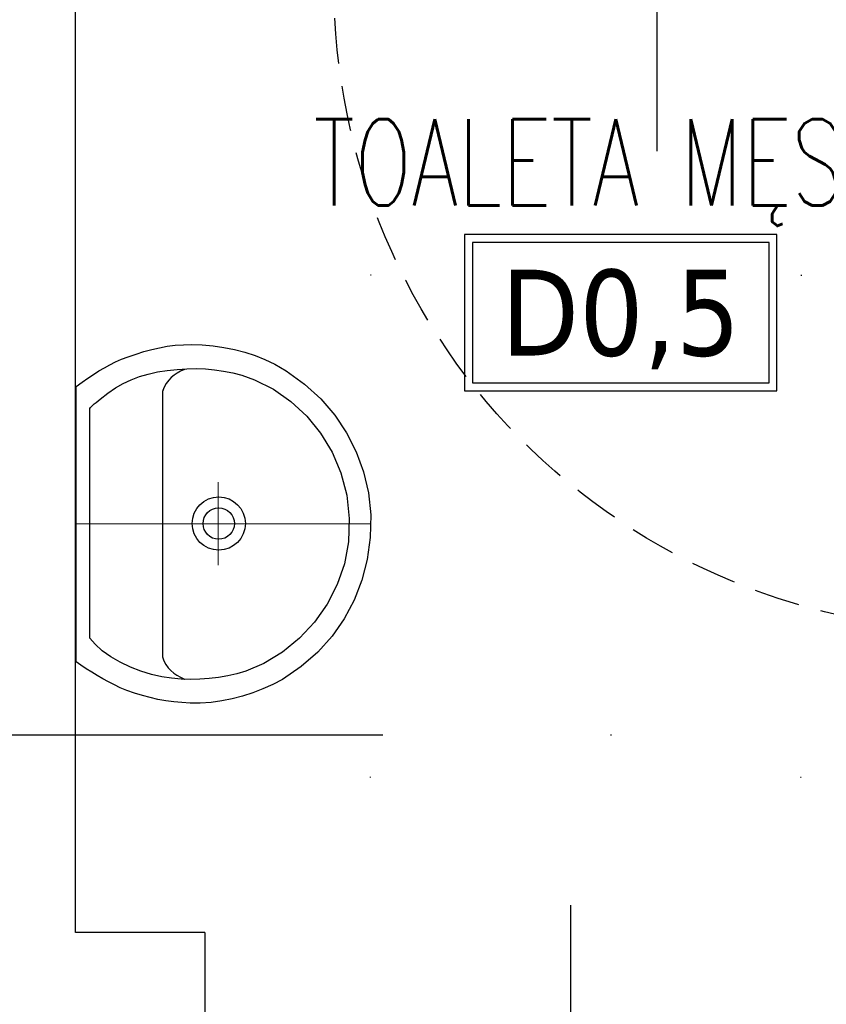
# Model space of a CAD drawing. Header units: millimetres. Extents: x 28600 to 181045, y -399112 to -163690.
# Tile 68 of 256: x 59365 to 59477, y -198066 to -197929. Entities that reach past the tile are written whole.
import ezdxf
from ezdxf.enums import TextEntityAlignment as Align

# ---------------------------------------------------------------- set-up
doc = ezdxf.new("R2010")
doc.units = ezdxf.units.MM
for name, pattern in [('DASHDOT', [25.4, 12.7, -6.35, 0, -6.35]), ('DOT', [6.35, 0, -6.35]), ('HIDDEN', [9.525, 6.35, -3.175])]:
    doc.linetypes.add(name, pattern=pattern)
doc.layers.get('0').update_dxf_attribs({"color": 8})
for name, color, linetype in [('!! 0_ Istn-sciany', 8, 'Continuous'), ('!! 0_Opis_pom', 8, 'Continuous'), ('!! 2_Drzwi - nowe remont', 8, 'Continuous'), ('!! 2_drzwi opis', 8, 'Continuous'), ('!! 2_wypos-sanitarne', 8, 'Continuous'), ('0-osie-liniA', 8, 'DASHDOT')]:
    doc.layers.add(name, color=color, linetype=linetype)
doc.styles.add('50', font='ROMANS.shx', dxfattribs={"width": 0.8, "height": 10})
doc.styles.add('ARCHETYP', font='romans.shx', dxfattribs={"height": 15})
doc.styles.add('ARIAL', font='tahoma.ttf')
doc.styles.add('TXT', font='simplex.shx')

# ---------------------------------------------------------------- blocks, each defined once
blk = doc.blocks.new('1_ok-opis')
blk.add_line((0, 111.61), (0, 50))
for points in [[(-17, 128.61), (-17, 143.61)], [(17, 128.61), (17, 143.61)]]:
    blk.add_lwpolyline(points)
for centre, start, end in [((0, 143.61), 0, 180), ((0, 128.61), 180, 0)]:
    blk.add_arc(centre, 17, start, end)
at = {"style": 'ARCHETYP'}
for tag, height, rotation, p in [('NR', 12, 90, (0, 136.9)), ('NR', 12, 270, (0, 136.9)), ('SZEROKOŚĆ', 10, 270, (8, 78.29)), ('SZEROKOŚĆ', 10, 90, (-8, 78.29)), ('WYSOKOŚĆ', 10, 270, (-8, 78.29)), ('WYSOKOŚĆ', 10, 90, (8, 78.29))]:
    blk.add_attdef(tag, text='', height=height, rotation=rotation, dxfattribs=at).set_placement(p, align=Align.MIDDLE)
blk = doc.blocks.new('A$C527aaae0')
at = {"lineweight": 5}
for points in [[(0, 0), (0, -0.4111)], [(0.1863, -0.1214), (0.1863, -0.1211)], [(0.1863, -0.1211), (0.1863, -0.1214)], [(-0.0573, -0.1985), (0.0582, -0.1985)]]:
    blk.add_lwpolyline(points, dxfattribs=at)
for points in [[(0.1915, -0.001), (0.1975, -0.0093), (0.203, -0.0173), (0.2082, -0.025), (0.213, -0.0326), (0.2175, -0.0402), (0.2216, -0.0479), (0.2255, -0.0558), (0.2292, -0.0639), (0.2328, -0.0735), (0.2366, -0.0845), (0.2399, -0.0953), (0.2429, -0.1061), (0.2453, -0.1169), (0.2473, -0.1278), (0.2487, -0.1389), (0.2495, -0.1502), (0.2498, -0.1618), (0.2492, -0.1766), (0.2478, -0.1918), (0.2457, -0.2067), (0.2428, -0.2214), (0.239, -0.2358), (0.2344, -0.25), (0.2289, -0.2639), (0.2225, -0.2775), (0.2132, -0.2936), (0.1947, -0.319), (0.174, -0.3415), (0.1513, -0.361), (0.1268, -0.3776), (0.1005, -0.391), (0.0726, -0.4011), (0.0432, -0.4079), (0.0125, -0.4112), (-0.0191, -0.4105), (-0.0495, -0.4063), (-0.0786, -0.3988), (-0.1062, -0.3881), (-0.1321, -0.3743), (-0.1563, -0.3574), (-0.1786, -0.3374), (-0.1988, -0.3143), (-0.2168, -0.2883), (-0.2237, -0.2746), (-0.2299, -0.2608), (-0.2353, -0.2468), (-0.24, -0.2327), (-0.2438, -0.2183), (-0.2467, -0.2037), (-0.2487, -0.1888), (-0.2498, -0.1735), (-0.2497, -0.1595), (-0.249, -0.1479), (-0.2479, -0.1367), (-0.2463, -0.1256), (-0.2444, -0.1148), (-0.242, -0.104), (-0.2392, -0.0932), (-0.2359, -0.0823), (-0.2322, -0.0712), (-0.2282, -0.0623), (-0.2242, -0.0541), (-0.22, -0.0461), (-0.2157, -0.0381), (-0.2113, -0.0303), (-0.2067, -0.0225), (-0.2019, -0.0148), (-0.1969, -0.0071), (-0.1921, -0.001)], [(0.1608, -0.0198), (0.1622, -0.0209), (0.1634, -0.022), (0.1645, -0.023), (0.1654, -0.024), (0.1663, -0.025), (0.1672, -0.0261), (0.1682, -0.0273), (0.1692, -0.0287), (0.1739, -0.0344), (0.1821, -0.0451), (0.1893, -0.0557), (0.1954, -0.0665), (0.2007, -0.0776), (0.2051, -0.0891), (0.2087, -0.1012), (0.2116, -0.114), (0.2138, -0.1277), (0.2152, -0.1416), (0.216, -0.1551), (0.2162, -0.1682), (0.2158, -0.181), (0.2146, -0.1937), (0.2128, -0.2063), (0.2103, -0.2189), (0.2069, -0.2316), (0.2007, -0.2493), (0.1874, -0.2756), (0.1704, -0.3001), (0.1499, -0.3221), (0.1263, -0.3413), (0.1, -0.3573), (0.0711, -0.3696), (0.0402, -0.3777), (0.0074, -0.3812), (-0.0248, -0.3802), (-0.0555, -0.3745), (-0.0846, -0.3645), (-0.1119, -0.3506), (-0.1369, -0.3331), (-0.1592, -0.3122), (-0.1785, -0.2885), (-0.1945, -0.2622), (-0.2053, -0.2373), (-0.2088, -0.2247), (-0.2117, -0.2119), (-0.2139, -0.1991), (-0.2155, -0.1862), (-0.2165, -0.1732), (-0.2167, -0.1601), (-0.2161, -0.147), (-0.2148, -0.1337), (-0.2129, -0.12), (-0.2097, -0.1056), (-0.2052, -0.0909), (-0.1995, -0.0763), (-0.1928, -0.0622), (-0.1851, -0.049), (-0.1767, -0.0372), (-0.1676, -0.0271), (-0.159, -0.0198)]]:
    blk.add_lwpolyline(points, close=True)
blk.add_lwpolyline([(0.2151, -0.1518), (0.2126, -0.1464), (0.21, -0.1415), (0.2071, -0.1372), (0.2038, -0.1333), (0.2, -0.1297), (0.1955, -0.1264), (0.1903, -0.1232), (0.1842, -0.1211), (-0.1851, -0.1211), (-0.1909, -0.1228), (-0.1959, -0.1256), (-0.2003, -0.1289), (-0.2043, -0.1326), (-0.2078, -0.1367), (-0.2109, -0.1413), (-0.2137, -0.1463), (-0.2163, -0.1518), (-0.2163, -0.1521)])
at = {"linetype": 'DOT'}
blk.add_lwpolyline([(-0.3533, -0.4109), (0.3467, -0.4109), (0.3467, -1.0109), (-0.3533, -1.0109)], close=True, dxfattribs=at)
for radius in [0.0371, 0.0219]:
    blk.add_circle((0.0005, -0.1995), radius)
blk = doc.blocks.new('drzwi giszet')
blk.add_lwpolyline([(68617.39, -194499.27), (68617.39, -194409.27), (68620.39, -194409.27), (68620.39, -194499.27)], close=True)
blk.add_lwpolyline([(68572.43, -194476.09), (68572.43, -194526.09)])
at = {"linetype": 'HIDDEN'}
blk.add_arc((68617.39, -194499.27), 90, 88.0898, 180, dxfattribs=at)

msp = doc.modelspace()

# ---------------------------------------------------------------- linework, layer by layer
at = {"layer": '!! 0_ Istn-sciany'}
for points in [[(59372.56735, -198056.12813), (59372.56735, -197923.12813)], [(59390.56735, -198056.12813), (59372.56735, -198056.12813)], [(59390.56735, -198056.12813), (59390.56735, -198090.12813)]]:
    msp.add_lwpolyline(points, dxfattribs=at)
at = {"layer": '!! 0_Opis_pom', "ltscale": 0.7}
for points in [[(59426.76586, -197980.6861), (59470.28586, -197980.6861), (59470.28586, -197958.9261), (59426.76586, -197958.9261)], [(59427.85386, -197979.5981), (59469.19786, -197979.5981), (59469.19786, -197960.0141), (59427.85386, -197960.0141)]]:
    msp.add_lwpolyline(points, close=True, dxfattribs=at)
at = {"layer": '0-osie-liniA', "ltscale": 5}
msp.add_lwpolyline([(57445.3616, -198028.62813), (62630.46575, -198028.62813)], dxfattribs=at)

# ---------------------------------------------------------------- block references
at = {"layer": '!! 2_Drzwi - nowe remont', "xscale": -1, "rotation": 180}
msp.add_blockref('drzwi giszet', (-9118.82229, -392423.39361), dxfattribs=at)
at = {"layer": '!! 2_drzwi opis'}
ref = msp.add_blockref('1_ok-opis', (59441.56738, -198002.34971), dxfattribs=dict(at, rotation=180.0000036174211))
ref.add_attrib('WYSOKOŚĆ', '205', dxfattribs={"layer": '0', "height": 10, "rotation": 90.0000036, "style": '50', "oblique": 10, "text_generation_flag": 6, "width": 0.8}).set_placement((59433.56739, -198080.64057), align=Align.MIDDLE)
ref.add_attrib('SZEROKOŚĆ', '90', dxfattribs={"layer": '0', "height": 10, "rotation": 90.0000036, "style": '50', "oblique": 10, "text_generation_flag": 6, "width": 0.8}).set_placement((59449.56739, -198080.64057), align=Align.MIDDLE)
ref.add_attrib('NR', 'Dw6.2', dxfattribs={"layer": '0', "height": 10, "rotation": 90.0000036, "style": '50', "oblique": 10, "text_generation_flag": 6, "width": 0.8}).set_placement((59441.56739, -198130.96096), align=Align.MIDDLE)
at = {"layer": '!! 2_wypos-sanitarne', "xscale": 100, "yscale": 100, "zscale": 100, "rotation": 89.99999999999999}
msp.add_blockref('A$C527aaae0', (59372.56735, -197999.22813), dxfattribs=at)

# ---------------------------------------------------------------- texts
at = {"layer": '!! 0_Opis_pom', "ltscale": 0.7, "style": 'TXT', "width": 0.7}
msp.add_text('TOALETA MĘSKA', height=12, dxfattribs=at).set_placement((59449.64099, -197954.87979), align=Align.CENTER)
at = {"layer": '!! 0_Opis_pom', "ltscale": 0.7, "style": 'ARIAL'}
msp.add_attdef('D0,5', text='', height=11.968, dxfattribs=at).set_placement((59448.52586, -197969.8061), align=Align.MIDDLE_CENTER)

doc.saveas('drawing.dxf')
